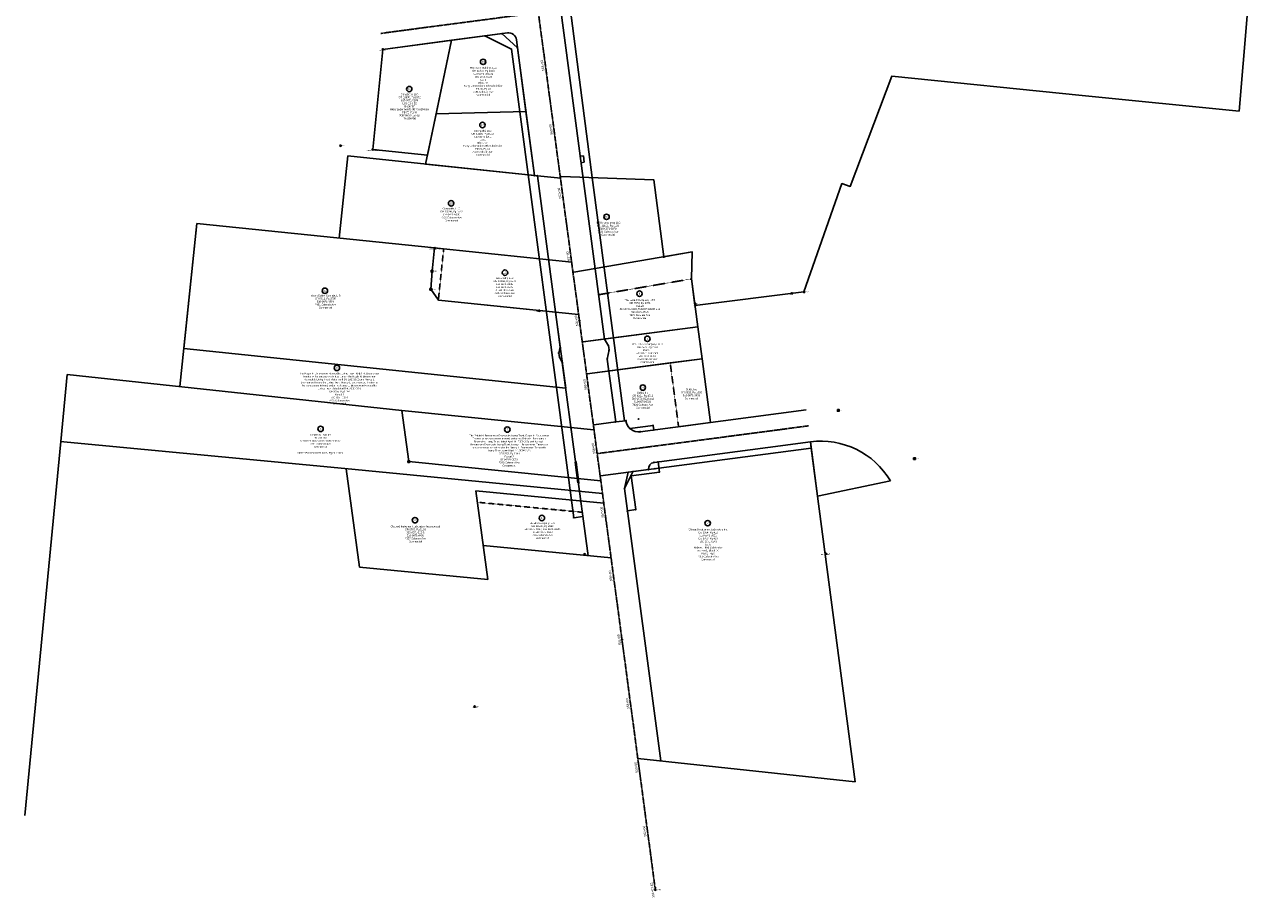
# Model space of a CAD drawing. Header units: feet. Extents: x 1377107 to 1379025, y 448199 to 451235.
# Tile 1 of 2: x 1377107 to 1379025, y 448199 to 449554. Entities that reach past the tile are written whole.
import ezdxf
from ezdxf.enums import TextEntityAlignment as Align

# ---------------------------------------------------------------- set-up
doc = ezdxf.new("R2010")
doc.units = ezdxf.units.FT
doc.header["$MEASUREMENT"] = 0
for name, pattern in [('CL', [2, 0.3, -0.15, 1.4, -0.15]), ('esmtshpr', [0]), ('esmtswex', [0]), ('OhDOT_USTN3', [0.22, 0.165, -0.055]), ('rowex', [0])]:
    doc.linetypes.add(name, pattern=pattern)
for name, color, linetype in [('AREATXT', 7, 'Continuous'), ('DV_X_Lot_Line', 2, 'OhDOT_USTN3'), ('DV_X_Property_Line', 7, 'Continuous'), ('DV_X_Text', 7, 'Continuous'), ('GE_X_CL', 7, 'CL'), ('MONUMENTS', 7, 'Continuous'), ('P-MNT', 7, 'Continuous'), ('PNTDESC', 7, 'Continuous'), ('PNTELEV', 7, 'Continuous'), ('PNTNO', 7, 'Continuous'), ('PNTS', 7, 'Continuous'), ('RW_P_Esmt_SH', 203, 'esmtshpr'), ('RW_P_Esmt_TMP', 1, 'Temporary RIGHT-OF-WAY'), ('RW_X_Esmt_SH', 6, 'SH RIGHT-OF-WAY'), ('RW_X_Fee_RW', 6, 'rowex'), ('RW_XESMT_Storm', 6, 'esmtswex'), ('STAMARK', 7, 'Continuous'), ('STATEXT', 7, 'Continuous')]:
    doc.layers.add(name, color=color, linetype=linetype)
doc.layers.add('DEED', color=1, linetype='Continuous', plot=False)
doc.styles.add('PTXT', font='TXT')
doc.styles.add('Slanted-Normal', font='font31.shx', dxfattribs={"height": 0.14})
doc.styles.add('Slanted-Normal LS 0.50', font='dgn031.shx', dxfattribs={"height": 0.14})
doc.styles.get("Standard").update_dxf_attribs({"font": 'arial.ttf'})
doc.linetypes.add('RIGHT-OF-WAY', pattern='A,2.5,-0.2,["R/W",Standard,S=0.07,R=0,X=-0.1,Y=-0.03],-0.25', length=2.95)
doc.linetypes.add('RW Existing', pattern='A,0.75,-0.12,["EX R/W",Standard,S=0.07,R=0,X=-0.06,Y=-0.04],-0.4', length=1.27)
doc.linetypes.add('SH RIGHT-OF-WAY', pattern='A,1,-0.125,["SH",Standard,S=0.07,R=0,X=0,Y=-0.03],-0.25', length=1.375)
doc.linetypes.add('Temporary RIGHT-OF-WAY', pattern='A,1,-0.2,["TMP",Standard,S=0.07,R=0,X=-0.1,Y=-0.03],-0.2', length=1.4)

# ---------------------------------------------------------------- blocks, each defined once
blk = doc.blocks.new('SPT64')
at = {"color": 0, "linetype": 'Continuous', "elevation": 0.02}
blk.add_lwpolyline([(-0.35, 0.35), (-0.35, -0.35), (0.35, -0.35), (0.35, 0.35)], close=True, dxfattribs=at)
at = {"color": 0, "linetype": 'ByBlock', "const_width": 0.156, "elevation": 0.02}
blk.add_lwpolyline([(-0.08, 0, 1), (0.08, 0, 1)], format="xyb", close=True, dxfattribs=at)
blk = doc.blocks.new('SRVPNO1')
at = {"layer": 'PNTDESC', "style": 'PTXT'}
blk.add_attdef('DESC2', text='', height=1, dxfattribs=at).set_placement((0, -1.75), align=Align.CENTER)
at = {"layer": 'PNTELEV', "style": 'PTXT'}
blk.add_attdef('ELEV2', (1.5, -0.5), '', height=1, dxfattribs=at)
at = {"layer": 'PNTNO', "style": 'PTXT'}
blk.add_attdef('PT#', text='', height=1, dxfattribs=at).set_placement((0, 0.75), align=Align.CENTER)
blk = doc.blocks.new('FOUND IRON PIN')
blk.add_circle((0, 0), 0.05)
blk = doc.blocks.new('SPT8')
at = {"color": 0, "linetype": 'Continuous'}
blk.add_lwpolyline([(-0.5, -0.36), (0, 0.64), (0.5, -0.36)], close=True, dxfattribs=at)
blk = doc.blocks.new('PIPE')
at = {"lineweight": 0, "const_width": 0.0253}
blk.add_lwpolyline([(-0.013, 0, 1), (0.013, 0, 1)], format="xyb", close=True, dxfattribs=at)
blk.add_circle((0, 0), 0.06)
blk = doc.blocks.new('CG08')
at = {"color": 0}
for p, q in [((0.5, -0.5), (-0.5, 0.5)), ((-0.5, -0.5), (0.5, 0.5))]:
    blk.add_line(p, q, dxfattribs=at)
blk = doc.blocks.new('SPT10')
at = {"color": 0, "linetype": 'Continuous'}
for p, q in [((-0.4, -0.4), (0.4, 0.4)), ((0.4, -0.4), (-0.4, 0.4))]:
    blk.add_line(p, q, dxfattribs=at)

msp = doc.modelspace()

# ---------------------------------------------------------------- linework, layer by layer
at = {"layer": 'AREATXT', "color": 5}
msp.add_lwpolyline([(1378327.6, 448906.3), (1378328.9, 448896.4)], dxfattribs=at)
at = {"layer": 'DEED', "color": 7}
for p, q in [((1378159.4, 449035.5), (1378109.8, 449029)), ((1378172.4, 448936.3), (1378159.4, 449035.5)), ((1378122.8, 448929.8), (1378172.4, 448936.3))]:
    msp.add_line(p, q, dxfattribs=at)
at = {"layer": 'DEED'}
msp.add_lwpolyline([(1378451.7, 448845.7, 0.301334), (1378327.6, 448906.3), (1378338.7, 448822), (1378451.7, 448845.7)], format="xyb", dxfattribs=at)
at = {"layer": 'DV_X_Lot_Line'}
for p, q in [((1377757.9, 449206), (1377749.7, 449126.5)), ((1378122.8, 448929.8), (1378109.8, 449029))]:
    msp.add_line(p, q, dxfattribs=at)
for points in [[(1377998.8, 449134.9), (1378142.9, 449159.5)], [(1377973.2, 448796.9), (1377810.1, 448812.5)]]:
    msp.add_lwpolyline(points, dxfattribs=at)
at = {"layer": 'DV_X_Property_Line'}
for p, q in [((1377595.9, 449222.8), (1377609.2, 449350.4)), ((1377609.2, 449350.4), (1377909.1, 449319)), ((1377909.1, 449319), (1377939.7, 449315.9)), ((1377374.5, 449245.7, 849.2), (1377348.3, 448992.2, 849.2)), ((1377374.5, 449245.7), (1377743.9, 449207.5)), ((1377740.2, 449171.7), (1377743.9, 449207.5)), ((1377743.9, 449207.5), (1377757.9, 449206)), ((1377956.9, 449185.5), (1377757.9, 449206)), ((1377738, 449143.3), (1377740.2, 449171.7)), ((1377749.7, 449126.5), (1377738, 449143.3)), ((1377967.6, 449104), (1377749.7, 449126.5)), ((1378172.4, 448936.3), (1378159.3, 449035.5)), ((1378109.8, 449029), (1377980.9, 449012)), ((1377163.3, 448906.7), (1377173.2, 449011)), ((1377693, 448955.2), (1377173.2, 449011)), ((1377173.2, 449011), (1377693, 448955.2)), ((1377955.7, 448928.6), (1377693, 448955.2)), ((1377693, 448955.2), (1377703.6, 448875.9)), ((1378063.3, 448922), (1378172.4, 448936.3)), ((1377991.4, 448924.9), (1377955.7, 448928.6)), ((1377107.2, 448325.6), (1377163.3, 448906.7)), ((1377604.6, 448864.8), (1377162.4, 448906.8)), ((1378004.8, 448826.3), (1377604.6, 448864.8)), ((1377627.3, 448711.8), (1377606.6, 448864.6)), ((1377703.6, 448875.9), (1378002.1, 448846)), ((1377826.3, 448692.6), (1377807.7, 448830.2)), ((1378006.8, 448811), (1377807.7, 448830.2)), ((1378018.3, 448726), (1377819.2, 448745.1)), ((1377826.3, 448692.6), (1377627.3, 448711.8))]:
    msp.add_line(p, q, dxfattribs=at)
for points in [[(1377862.3, 449901.6), (1379024.8, 449790.6), (1378993.3, 449420.2), (1378749.7, 449444.2), (1378454, 449474.3), (1378389.4, 449303.1), (1378376.6, 449307.6), (1378317.5, 449139.2), (1378148.3, 449118.4), (1378142.9, 449159.5), (1378144.1, 449201.5), (1378099.9, 449194), (1378084.2, 449313.6), (1377940.6, 449318.5)], [(1377898.8, 449320.1), (1377729.8, 449337.8), (1377746.2, 449416.1), (1377885.7, 449419.3), (1377898.8, 449320.1)], [(1377743.9, 449207.5), (1377740.2, 449171.7), (1377738, 449143.3), (1377749.7, 449126.5), (1377931.8, 449107.7), (1377947.5, 448989.8), (1377354.4, 449051.1), (1377374.5, 449245.7)], [(1377960.1, 449170.1), (1378144.1, 449201.5)], [(1378142.9, 449159.5), (1378152.8, 449085.1), (1378009.1, 449066.2), (1377974.4, 449061.6)], [(1377974.4, 449061.6), (1378152.8, 449085.1), (1378159.3, 449035.5), (1377980.9, 449012)], [(1377991.3, 448932.7), (1378025.1, 448937.2)], [(1378001.7, 448853.4), (1378328.9, 448896.4), (1378397, 448378.3), (1378059.4, 448414.4)], [(1378001.7, 448853.4), (1378328.9, 448896.4), (1378397, 448378.3), (1378059.4, 448414.4)]]:
    msp.add_lwpolyline(points, dxfattribs=at)
msp.add_lwpolyline([(1377770.1, 449530.2), (1377732.8, 449351.9), (1377647.8, 449360.5), (1377663.6, 449516.1), (1377770.1, 449530.2)], close=True, dxfattribs=at)
msp.add_lwpolyline([(1377871, 449530.9), (1377885.7, 449419.3), (1377746.2, 449416.1), (1377770.1, 449530.2), (1377856.9, 449541.6, -0.414214), (1377871, 449530.9)], format="xyb", close=True, dxfattribs=at)
msp.add_arc((1378060.7, 448941.8), 20, 187.4781, 277.4898, dxfattribs=at)
at = {"layer": 'DV_X_Text', "color": 0}
for centre in [(1377819.2, 449496.7), (1377704.5, 449454.4), (1377818.2, 449398.6), (1377769.5, 449276.9), (1378010.9, 449255.9), (1377853.2, 449169.1), (1377573.5, 449141), (1378062.1, 449136.5), (1378074.4, 449066.4), (1377592.1, 449021.2), (1378067.3, 448990.7), (1377566.8, 448926.5), (1377856.8, 448925.4), (1377713.4, 448784.6), (1377910.5, 448788), (1378168, 448780)]:
    msp.add_circle(centre, 4.2, dxfattribs=at)
at = {"layer": 'GE_X_CL'}
for p, q in [((1377660.4, 449540.9), (1377905, 449573.2)), ((1377996.4, 448888), (1378324.4, 448931.1))]:
    msp.add_line(p, q, dxfattribs=at)
msp.add_lwpolyline([(1378086.7, 448210.5), (1377739.1, 450817.8)], dxfattribs=at)
at = {"layer": 'P-MNT'}
for p in [(1377663.5, 449516.1, 847.2), (1377597.8, 449366.3), (1377647.8, 449360.5, 849.2), (1377743.9, 449207.2, 843.6), (1378099.9, 449194, 837.7), (1377740, 449171.5), (1377738, 449143.3), (1378298.9, 449137), (1378317.7, 449139.3, 832), (1377906.3, 449109.9, 841.7), (1378148.4, 449118.5, 836.7), (1378148.7, 449120.9, 836.9), (1378370.9, 448955.3), (1378489.2, 448880.3), (1377703.7, 448875.6), (1377977, 448731.6, 838.6), (1378351.1, 448732.8, 831.1), (1377806.2, 448495.1, 849.8)]:
    msp.add_point(p, dxfattribs=at)
at = {"layer": 'P-MNT', "linetype": 'RIGHT-OF-WAY'}
for p in [(1377906.3, 449109.9), (1377968.8, 449094.4), (1377977.1, 448731.6), (1378034.9, 448599), (1378086.7, 448210.2)]:
    msp.add_point(p, dxfattribs=at)
at = {"layer": 'PNTS', "linetype": 'RIGHT-OF-WAY'}
for p, q in [((1377966.4, 448842.6), (1377962.2, 448874.5)), ((1377962.9, 448874.6), (1377964.8, 448874.9)), ((1377968.1, 448842.8), (1377963.9, 448874.7)), ((1377967.1, 448842.6), (1377969.1, 448842.9))]:
    msp.add_line(p, q, dxfattribs=at)
msp.add_circle((1378086.7, 448210.2), 0.016, dxfattribs=at)
at = {"layer": 'PNTS'}
for p in [(1377822.1, 449537), (1377848.5, 449540.5), (1377863.2, 449516.2), (1377872.6, 449518.5), (1377876.1, 449419.1), (1377885.7, 449419.3), (1377889.2, 449321.1), (1377898.8, 449320.1), (1377903.5, 449319.6), (1377974.4, 449317.3), (1377988.6, 449316.8), (1377906.6, 449190.7), (1377920.9, 449189.2), (1377993.3, 449175.8), (1378007.1, 449178.1), (1377917.5, 449109.1), (1377931.8, 449107.7), (1377939, 449053.4), (1378007.9, 449066), (1378014.2, 449055.3), (1378021.8, 449067.8), (1377936.9, 449044.1), (1377937.7, 449038.1), (1378012.1, 449034.9), (1378015, 449049.2), (1377942.1, 449029.8), (1378014.6, 449016.5), (1378028.4, 449018.3), (1377933.2, 448991.3), (1377947.5, 448989.8), (1378025.1, 448937.2), (1378039, 448939), (1378040.9, 448939.2), (1378060.7, 448941.8), (1377941.3, 448930), (1377955.7, 448928.6), (1378047.3, 448927), (1378063.3, 448922), (1378083.3, 448931.8), (1378084.3, 448924.8), (1378044.6, 448859), (1378051.6, 448859.9), (1378076.1, 448863.2), (1378084.7, 448874.4), (1378086, 448864.5), (1378090.9, 448875.2), (1378093, 448859.4), (1377951.9, 448851), (1377966.2, 448849.6), (1378049.4, 448853.6), (1377954.5, 448831.1), (1377968.8, 448829.8), (1378038.9, 448833.9), (1377956.5, 448815.9), (1377970.9, 448814.5), (1378056.4, 448801.1), (1377960.2, 448788.3), (1377974.1, 448790.1), (1378043.5, 448799.4), (1378086.7, 448210.5)]:
    msp.add_point(p, dxfattribs=at)
at = {"layer": 'PNTS', "linetype": 'RIGHT-OF-WAY'}
msp.add_point((1378086.7, 448210.2), dxfattribs=at)
at = {"layer": 'RW_P_Esmt_SH'}
msp.add_line((1378038.9, 448833.9), (1378051.6, 448859.9), dxfattribs=at)
at = {"layer": 'RW_P_Esmt_TMP'}
msp.add_lwpolyline([(1378039, 448939), (1377988.6, 449316.8), (1377913.4, 449896.7), (1377899.6, 449999.6)], dxfattribs=at)
at = {"layer": 'RW_P_Esmt_TMP', "flags": 128}
for points in [[(1377974.1, 448790.1), (1377960.2, 448788.3), (1377863.2, 449516.2), (1377822.1, 449537)], [(1378047.3, 448927), (1378083.3, 448931.8), (1378084.3, 448924.8)], [(1378043.5, 448799.4), (1378056.4, 448801.1), (1378049.4, 448853.6), (1378093, 448859.4), (1378090.9, 448875.2)]]:
    msp.add_lwpolyline(points, dxfattribs=at)
at = {"layer": 'RW_X_Esmt_SH'}
for points in [[(1378025.1, 448937.2), (1378012.1, 449034.9), (1378015, 449049.2), (1378014.2, 449055.3), (1378007.9, 449066), (1377937.7, 449593), (1377924.4, 449707.7), (1377888.9, 449974.4)], [(1377872.6, 449518.5), (1377848.5, 449540.5)], [(1377982.2, 448729.5), (1377942.1, 449029.8), (1377937.7, 449038.1), (1377936.9, 449044.1), (1377939, 449053.4), (1377903.5, 449319.6)]]:
    msp.add_lwpolyline(points, dxfattribs=at)
at = {"layer": 'RW_X_Esmt_SH', "flags": 128}
msp.add_lwpolyline([(1378095.3, 448410.6), (1378038.9, 448833.9), (1378044.6, 448859)], dxfattribs=at)
at = {"layer": 'RW_X_Fee_RW', "linetype": 'RW Existing', "flags": 128}
for points in [[(1377872.6, 449518.5), (1377871, 449530.9, 0.414214), (1377856.9, 449541.6), (1377663.6, 449516.1)], [(1378321.1, 448955.9), (1378063.3, 448922, -0.414273), (1378040.9, 448939.2)]]:
    msp.add_lwpolyline(points, format="xyb", dxfattribs=at)
at = {"layer": 'RW_X_Fee_RW', "linetype": 'RW Existing'}
for points in [[(1377903.5, 449319.6), (1377898.8, 449320.1), (1377872.6, 449518.5)], [(1378040.9, 448939.2), (1378025.1, 448937.2)]]:
    msp.add_lwpolyline(points, dxfattribs=at)
at = {"layer": 'RW_X_Fee_RW', "linetype": 'RW Existing', "ltscale": 0.9, "flags": 128}
msp.add_lwpolyline([(1378261.3, 448897.6), (1378084.7, 448874.4)], dxfattribs=at)
at = {"layer": 'RW_X_Fee_RW', "linetype": 'RW Existing', "ltscale": 0.85, "flags": 128}
msp.add_lwpolyline([(1378261.3, 448897.6), (1378327.6, 448906.3)], dxfattribs=at)
at = {"layer": 'RW_X_Fee_RW', "linetype": 'RW Existing', "ltscale": 0.9, "flags": 128}
msp.add_lwpolyline([(1378084.7, 448874.4, 0.413815), (1378076.1, 448863.2), (1378044.6, 448859)], format="xyb", dxfattribs=at)
at = {"layer": 'RW_XESMT_Storm'}
for p, q in [((1377970.1, 449349.9), (1377975.1, 449350.5)), ((1377971.4, 449339.9), (1377976.4, 449340.6)), ((1377975.1, 449350.5), (1377976.4, 449340.6))]:
    msp.add_line(p, q, dxfattribs=at)
msp.add_lwpolyline([(1377971.4, 449339.9), (1377970.1, 449349.9)], dxfattribs=at)
at = {"layer": 'STAMARK'}
for points in [[(1377908.5, 449541), (1377909.3, 449541.1)], [(1377915.1, 449491.5), (1377916.7, 449491.7)], [(1377921.7, 449441.9), (1377922.5, 449442)], [(1377928.3, 449392.3), (1377929.9, 449392.5)], [(1377934.9, 449342.8), (1377935.7, 449342.9)], [(1377941.5, 449293.2), (1377943.1, 449293.4)], [(1377948.1, 449243.7), (1377948.9, 449243.8)], [(1377954.8, 449194.1), (1377956.3, 449194.3)], [(1377961.4, 449144.5), (1377962.2, 449144.6)], [(1377968, 449095), (1377969.6, 449095.2)], [(1377974.6, 449045.4), (1377975.4, 449045.5)], [(1377981.2, 448995.8), (1377982.8, 448996.1)], [(1377987.8, 448946.3), (1377988.6, 448946.4)], [(1377994.4, 448896.7), (1377996, 448896.9)], [(1378001, 448847.2), (1378001.8, 448847.3)], [(1378007.6, 448797.6), (1378009.2, 448797.8)], [(1378014.2, 448748), (1378015, 448748.1)], [(1378020.8, 448698.5), (1378022.4, 448698.7)], [(1378027.4, 448648.9), (1378028.2, 448649)], [(1378034, 448599.4), (1378035.6, 448599.6)], [(1378040.6, 448549.8), (1378041.4, 448549.9)], [(1378047.3, 448500.2), (1378048.8, 448500.4)], [(1378053.9, 448450.7), (1378054.7, 448450.8)], [(1378060.5, 448401.1), (1378062.1, 448401.3)], [(1378067.1, 448351.5), (1378067.9, 448351.6)], [(1378073.7, 448302), (1378075.3, 448302.2)], [(1378080.3, 448252.4), (1378081.1, 448252.5)], [(1378085.9, 448210.4), (1378087.5, 448210.6)]]:
    msp.add_lwpolyline(points, dxfattribs=at)

# ---------------------------------------------------------------- block references
at = {"layer": 'MONUMENTS'}
for name, p, xscale, yscale, zscale in [('FOUND IRON PIN', (1377663.5, 449516.1, 847.2), 20, 20, 20), ('FOUND IRON PIN', (1377597.8, 449366.3), 20, 20, 20), ('FOUND IRON PIN', (1377647.8, 449360.5, 849.2), 20, 20, 20), ('FOUND IRON PIN', (1377743.9, 449207.2, 843.6), 20, 20, 20), ('SPT8', (1378099.9, 449194, 837.7), 2, 2, 2), ('SPT64', (1377740, 449171.5), 3.78, 3.78, 3.78), ('SPT64', (1377738, 449143.3), 3.78, 3.78, 3.78), ('FOUND IRON PIN', (1378298.9, 449137), 20, 20, 20), ('SPT8', (1378317.7, 449139.3, 832), 2, 2, 2), ('FOUND IRON PIN', (1377906.3, 449109.9, 841.7), 20, 20, 20), ('SPT8', (1378148.4, 449118.5, 836.7), 2, 2, 2), ('SPT8', (1378148.7, 449120.9, 836.9), 2, 2, 2), ('SPT64', (1378370.9, 448955.3), 3.78, 3.78, 3.78), ('SPT64', (1378489.2, 448880.3), 3.78, 3.78, 3.78), ('SPT64', (1377703.7, 448875.6), 3.78, 3.78, 3.78), ('PIPE', (1377977, 448731.6, 838.6), 20, 20, 20), ('FOUND IRON PIN', (1378351.1, 448732.8, 831.1), 20, 20, 20), ('PIPE', (1377806.2, 448495.1, 849.8), 20, 20, 20)]:
    msp.add_blockref(name, p, dxfattribs=dict(at, xscale=xscale, yscale=yscale, zscale=zscale))
at = {"layer": 'MONUMENTS', "linetype": 'RIGHT-OF-WAY', "rotation": 97.59309495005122}
for name, p, xscale, yscale, zscale in [('FOUND IRON PIN', (1377906.3, 449109.9), 10, 10, 10), ('SPT64', (1377968.8, 449094.4), 1.89, 1.89, 1.89), ('FOUND IRON PIN', (1377977.1, 448731.6), 10, 10, 10), ('SPT64', (1378034.9, 448599), 1.89, 1.89, 1.89), ('SPT64', (1378086.7, 448210.2), 1.89, 1.89, 1.89)]:
    msp.add_blockref(name, p, dxfattribs=dict(at, xscale=xscale, yscale=yscale, zscale=zscale))
at = {"layer": 'P-MNT', "xscale": 1.2, "yscale": 1.2, "zscale": 1.2}
for p, values in [((1377663.5, 449516.1, 847.2), {'PT#': '224', 'ELEV2': '847.21', 'DESC2': 'IPC/ABERCROMBIE'}), ((1377597.8, 449366.3), {'PT#': '220', 'ELEV2': '851.51', 'DESC2': 'IP/1"'}), ((1377647.8, 449360.5, 849.2), {'PT#': '219', 'ELEV2': '849.21', 'DESC2': 'IPC/BENT SMASHED CAP'}), ((1377743.9, 449207.2, 843.6), {'PT#': '209', 'ELEV2': '843.56', 'DESC2': 'IPC/ABERCROMBIE'}), ((1378099.9, 449194, 837.7), {'PT#': '218', 'ELEV2': '837.73', 'DESC2': 'MAG'}), ((1377740, 449171.5), {'PT#': '210', 'ELEV2': '843.53', 'DESC2': 'CMON'}), ((1377738, 449143.3), {'PT#': '211', 'ELEV2': '844.40', 'DESC2': 'CMON'}), ((1378298.9, 449137), {'PT#': '215', 'ELEV2': '832.53', 'DESC2': 'IP/1/2"'}), ((1378317.7, 449139.3, 832), {'PT#': '214', 'ELEV2': '831.98', 'DESC2': 'MAG'}), ((1377906.3, 449109.9, 841.7), {'PT#': '208', 'ELEV2': '841.68', 'DESC2': 'IPC/ABERCROMBIE'}), ((1378148.4, 449118.5, 836.7), {'PT#': '216', 'ELEV2': '836.70', 'DESC2': 'MAG'}), ((1378148.7, 449120.9, 836.9), {'PT#': '217', 'ELEV2': '836.93', 'DESC2': 'MAG'}), ((1378370.9, 448955.3), {'PT#': '207', 'ELEV2': '831.73', 'DESC2': 'CMON'}), ((1377703.7, 448875.6), {'PT#': '231', 'ELEV2': '851.73', 'DESC2': 'CMON'}), ((1378489.2, 448880.3), {'PT#': '212', 'ELEV2': '826.78', 'DESC2': 'CMON'}), ((1377977, 448731.6, 838.6), {'PT#': '230', 'ELEV2': '838.60', 'DESC2': 'PIPE/ 1 1/2"'}), ((1378351.1, 448732.8, 831.1), {'PT#': '213', 'ELEV2': '831.06', 'DESC2': 'IPC/PAYNE 5385'}), ((1377806.2, 448495.1, 849.8), {'PT#': '232', 'ELEV2': '849.84', 'DESC2': 'PIPE/ 1 1/2"'})]:
    msp.add_blockref('SRVPNO1', p, dxfattribs=at).add_auto_attribs(values)
at = {"layer": 'P-MNT', "linetype": 'RIGHT-OF-WAY'}
ref = msp.add_blockref('SRVPNO1', (1377906.3, 449109.9), dxfattribs=dict(at, xscale=0.6, yscale=0.6, zscale=0.6, rotation=97.59309495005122))
ref.add_attrib('PT#', 'ODOT2', dxfattribs={"layer": 'PNTNO', "linetype": 'RIGHT-OF-WAY', "height": 0.6, "rotation": 97.5931, "style": 'PTXT'}).set_placement((1377905.8, 449109.9), align=Align.CENTER)
ref.add_attrib('DESC2', 'ip/560+23.40', dxfattribs={"layer": 'PNTDESC', "linetype": 'RIGHT-OF-WAY', "height": 0.6, "rotation": 97.5931, "style": 'PTXT'}).set_placement((1377907.3, 449110.1), align=Align.CENTER)
ref = msp.add_blockref('SRVPNO1', (1377968.8, 449094.4), dxfattribs=dict(at, xscale=0.6, yscale=0.6, zscale=0.6, rotation=97.59309495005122))
ref.add_attrib('PT#', 'ODOT7', dxfattribs={"layer": 'PNTNO', "linetype": 'RIGHT-OF-WAY', "height": 0.6, "rotation": 97.5931, "style": 'PTXT'}).set_placement((1377968.4, 449094.4), align=Align.CENTER)
ref.add_attrib('DESC2', 'CMON/559+99.77', dxfattribs={"layer": 'PNTDESC', "linetype": 'RIGHT-OF-WAY', "height": 0.6, "rotation": 97.5931, "style": 'PTXT'}).set_placement((1377969.9, 449094.6), align=Align.CENTER)
ref = msp.add_blockref('SRVPNO1', (1377977.1, 448731.6), dxfattribs=dict(at, xscale=0.6, yscale=0.6, zscale=0.6, rotation=97.59309495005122))
ref.add_attrib('PT#', 'ODOT1', dxfattribs={"layer": 'PNTNO', "linetype": 'RIGHT-OF-WAY', "height": 0.6, "rotation": 97.5931, "style": 'PTXT'}).set_placement((1377976.7, 448731.5), align=Align.CENTER)
ref.add_attrib('DESC2', 'ip/556+39.03', dxfattribs={"layer": 'PNTDESC', "linetype": 'RIGHT-OF-WAY', "height": 0.6, "rotation": 97.5931, "style": 'PTXT'}).set_placement((1377978.1, 448731.7), align=Align.CENTER)
ref = msp.add_blockref('SRVPNO1', (1378034.9, 448599), dxfattribs=dict(at, xscale=0.6, yscale=0.6, zscale=0.6, rotation=97.59309495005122))
ref.add_attrib('PT#', 'ODOT6', dxfattribs={"layer": 'PNTNO', "linetype": 'RIGHT-OF-WAY', "height": 0.6, "rotation": 97.5931, "style": 'PTXT'}).set_placement((1378034.4, 448598.9), align=Align.CENTER)
ref.add_attrib('DESC2', 'CMON/555+00', dxfattribs={"layer": 'PNTDESC', "linetype": 'RIGHT-OF-WAY', "height": 0.6, "rotation": 97.5931, "style": 'PTXT'}).set_placement((1378035.9, 448599.1), align=Align.CENTER)
ref = msp.add_blockref('SRVPNO1', (1378086.7, 448210.2), dxfattribs=dict(at, xscale=0.6, yscale=0.6, zscale=0.6, rotation=97.59309495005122))
ref.add_attrib('PT#', 'ODOT5', dxfattribs={"layer": 'PNTNO', "linetype": 'RIGHT-OF-WAY', "height": 0.6, "rotation": 97.5931, "style": 'PTXT'}).set_placement((1378086.3, 448210.1), align=Align.CENTER)
ref.add_attrib('DESC2', 'CMON', dxfattribs={"layer": 'PNTDESC', "linetype": 'RIGHT-OF-WAY', "height": 0.6, "rotation": 97.5931, "style": 'PTXT'}).set_placement((1378087.8, 448210.3), align=Align.CENTER)
at = {"layer": 'PNTS'}
for p, rotation, values in [((1377822.1, 449537), 97.59309495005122, {'PT#': 'T10'}), ((1377848.5, 449540.5), 97.59309495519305, {'PT#': 'AR28'}), ((1377863.2, 449516.2), 97.59309495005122, {'PT#': 'T9'}), ((1377872.6, 449518.5), 97.59309495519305, {'PT#': 'AR29'}), ((1377876.1, 449419.1), 97.59309495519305, {'PT#': 'AR21'}), ((1377885.7, 449419.3), 97.59309495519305, {'PT#': 'AR22'}), ((1377889.2, 449321.1), 97.59309495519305, {'PT#': 'AR19'}), ((1377898.8, 449320.1), 97.59309495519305, {'PT#': 'AR23'}), ((1377903.5, 449319.6), 97.59309495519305, {'PT#': 'AR20'}), ((1377974.4, 449317.3), 97.59309495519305, {'PT#': 'AR101'}), ((1377988.6, 449316.8), 97.59309495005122, {'PT#': 'T34'}), ((1377906.6, 449190.7), 97.59309495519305, {'PT#': 'AR17'}), ((1377920.9, 449189.2), 97.59309495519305, {'PT#': 'AR18'}), ((1377993.3, 449175.8), 97.59309495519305, {'PT#': 'AR99'}), ((1378007.1, 449178.1), 97.59309495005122, {'PT#': 'T33'}), ((1377917.5, 449109.1), 97.59309495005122, {'PT#': 'T8'}), ((1377931.8, 449107.7), 97.59309495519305, {'PT#': 'AR14'}), ((1377939, 449053.4), 97.59309495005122, {'PT#': 'SH4'}), ((1378007.9, 449066), 97.59309495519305, {'PT#': 'AR97'}), ((1378014.2, 449055.3), 97.59309495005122, {'PT#': 'SH10'}), ((1378015, 449049.2), 97.59309495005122, {'PT#': 'SH9'}), ((1378021.8, 449067.8), 97.59309495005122, {'PT#': 'T32'}), ((1377936.9, 449044.1), 97.59309495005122, {'PT#': 'SH3'}), ((1377937.7, 449038.1), 97.59309495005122, {'PT#': 'SH2'}), ((1377942.1, 449029.8), 97.59309495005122, {'PT#': 'SH1'}), ((1378012.1, 449034.9), 97.59309495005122, {'PT#': 'SH8'}), ((1378014.6, 449016.5), 97.59309495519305, {'PT#': 'AR95'}), ((1378028.4, 449018.3), 97.59309495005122, {'PT#': 'T31'}), ((1377933.2, 448991.3), 97.59309495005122, {'PT#': 'T7'}), ((1377947.5, 448989.8), 97.59309495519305, {'PT#': 'AR12'}), ((1378025.1, 448937.2), 97.59309495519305, {'PT#': 'AR94'}), ((1378039, 448939), 97.59309495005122, {'PT#': 'T30'}), ((1378060.7, 448941.8), 97.59309495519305, {'PT#': 'AR90'}), ((1377941.3, 448930), 97.59309495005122, {'PT#': 'T6'}), ((1377955.7, 448928.6), 97.59309495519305, {'PT#': 'AR10'}), ((1378047.3, 448927), 97.59309495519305, {'PT#': 'AR91'}), ((1378063.3, 448922), 97.59309495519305, {'PT#': 'AR89'}), ((1378083.3, 448931.8), 97.59309495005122, {'PT#': 'T29'}), ((1378084.3, 448924.8), 97.59309495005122, {'PT#': 'T28'}), ((1378044.6, 448859), 97.59309495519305, {'PT#': 'AR80'}), ((1378051.6, 448859.9), 97.59309495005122, {'PT#': 'SH11'}), ((1378076.1, 448863.2), 97.59309495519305, {'PT#': 'AR81'}), ((1378084.7, 448874.4), 97.59309495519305, {'PT#': 'AR83'}), ((1378086, 448864.5), 97.59309495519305, {'PT#': 'AR82'}), ((1378090.9, 448875.2), 97.59309495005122, {'PT#': 'T27'}), ((1378093, 448859.4), 97.59309495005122, {'PT#': 'T26'}), ((1377951.9, 448851), 97.59309495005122, {'PT#': 'T5'}), ((1377966.2, 448849.6), 97.59309495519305, {'PT#': 'AR8'}), ((1378049.4, 448853.6), 97.59309495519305, {'PT#': 'AR86'}), ((1377954.5, 448831.1), 97.59309495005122, {'PT#': 'T4'}), ((1377968.8, 448829.8), 97.59309495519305, {'PT#': 'AR6'}), ((1378038.9, 448833.9), 97.59309495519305, {'PT#': 'AR79'}), ((1377956.5, 448815.9), 97.59309495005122, {'PT#': 'T3'}), ((1377970.9, 448814.5), 97.59309495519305, {'PT#': 'AR4'}), ((1378056.4, 448801.1), 97.59309495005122, {'PT#': 'T25'}), ((1377960.2, 448788.3), 97.59309495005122, {'PT#': 'T2'}), ((1377974.1, 448790.1), 97.59309495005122, {'PT#': 'T1'}), ((1378043.5, 448799.4), 97.59309495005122, {'PT#': 'T24'})]:
    msp.add_blockref('SRVPNO1', p, dxfattribs=dict(at, rotation=rotation)).add_auto_attribs(values)
for p, rotation in [((1377822.1, 449537), 97.59309495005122), ((1377848.5, 449540.5), 97.59309495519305), ((1377863.2, 449516.2), 97.59309495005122), ((1377872.6, 449518.5), 97.59309495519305), ((1377876.1, 449419.1), 97.59309495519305), ((1377885.7, 449419.3), 97.59309495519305), ((1377889.2, 449321.1), 97.59309495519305), ((1377898.8, 449320.1), 97.59309495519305), ((1377903.5, 449319.6), 97.59309495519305), ((1377974.4, 449317.3), 97.59309495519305), ((1377988.6, 449316.8), 97.59309495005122), ((1377906.6, 449190.7), 97.59309495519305), ((1377920.9, 449189.2), 97.59309495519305), ((1377993.3, 449175.8), 97.59309495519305), ((1378007.1, 449178.1), 97.59309495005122), ((1377917.5, 449109.1), 97.59309495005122), ((1377931.8, 449107.7), 97.59309495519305), ((1377939, 449053.4), 97.59309495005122), ((1378007.9, 449066), 97.59309495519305), ((1378014.2, 449055.3), 97.59309495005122), ((1378021.8, 449067.8), 97.59309495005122), ((1377936.9, 449044.1), 97.59309495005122), ((1377937.7, 449038.1), 97.59309495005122), ((1378012.1, 449034.9), 97.59309495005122), ((1378015, 449049.2), 97.59309495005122), ((1377942.1, 449029.8), 97.59309495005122), ((1378014.6, 449016.5), 97.59309495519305), ((1378028.4, 449018.3), 97.59309495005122), ((1377933.2, 448991.3), 97.59309495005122), ((1377947.5, 448989.8), 97.59309495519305), ((1378025.1, 448937.2), 97.59309495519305), ((1378039, 448939), 97.59309495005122), ((1378040.9, 448939.2), 97.59309495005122), ((1378060.7, 448941.8), 97.59309495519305), ((1377941.3, 448930), 97.59309495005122), ((1377955.7, 448928.6), 97.59309495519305), ((1378047.3, 448927), 97.59309495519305), ((1378063.3, 448922), 97.59309495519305), ((1378083.3, 448931.8), 97.59309495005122), ((1378084.3, 448924.8), 97.59309495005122), ((1378044.6, 448859), 97.59309495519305), ((1378051.6, 448859.9), 97.59309495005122), ((1378076.1, 448863.2), 97.59309495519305), ((1378084.7, 448874.4), 97.59309495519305), ((1378086, 448864.5), 97.59309495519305), ((1378090.9, 448875.2), 97.59309495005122), ((1378093, 448859.4), 97.59309495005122), ((1377951.9, 448851), 97.59309495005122), ((1377966.2, 448849.6), 97.59309495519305), ((1378049.4, 448853.6), 97.59309495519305), ((1377954.5, 448831.1), 97.59309495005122), ((1377968.8, 448829.8), 97.59309495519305), ((1378038.9, 448833.9), 97.59309495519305), ((1377956.5, 448815.9), 97.59309495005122), ((1377970.9, 448814.5), 97.59309495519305), ((1378056.4, 448801.1), 97.59309495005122), ((1377960.2, 448788.3), 97.59309495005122), ((1377974.1, 448790.1), 97.59309495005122), ((1378043.5, 448799.4), 97.59309495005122)]:
    msp.add_blockref('SPT10', p, dxfattribs=dict(at, rotation=rotation))
ref = msp.add_blockref('SRVPNO1', (1378040.9, 448939.2), dxfattribs=dict(at, rotation=97.59309495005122))
ref.add_attrib('PT#', 'AR138', dxfattribs={"layer": 'PNTNO', "height": 1, "rotation": 97.5931, "style": 'PTXT'}).set_placement((1378042.5, 448939.5), align=Align.CENTER)
at = {"layer": 'PNTS', "xscale": 1.999999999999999, "yscale": 1.999999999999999, "zscale": 1.999999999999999, "rotation": 359.9735879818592}
msp.add_blockref('SRVPNO1', (1378086.7, 448210.5), dxfattribs=at).add_auto_attribs({'PT#': 'CL1', 'ELEV2': '0.00'})
at = {"layer": 'PNTS', "linetype": 'RIGHT-OF-WAY'}
ref = msp.add_blockref('SRVPNO1', (1378086.7, 448210.2), dxfattribs=dict(at, rotation=97.59309495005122))
ref.add_attrib('PT#', 'BFL1', dxfattribs={"layer": 'PNTNO', "linetype": 'RIGHT-OF-WAY', "height": 1, "rotation": 97.5931, "style": 'PTXT'}).set_placement((1378086, 448210.1), align=Align.CENTER)
at = {"layer": 'PNTS', "xscale": 1.999999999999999, "yscale": 1.999999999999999, "zscale": 1.999999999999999, "rotation": 359.9735879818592}
msp.add_blockref('CG08', (1378086.7, 448210.5), dxfattribs=at)
at = {"layer": 'PNTS', "linetype": 'RIGHT-OF-WAY', "rotation": 97.59309495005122}
msp.add_blockref('SPT10', (1378086.7, 448210.2), dxfattribs=at)

# ---------------------------------------------------------------- texts
at = {"layer": 'DV_X_Text', "color": 0, "char_height": 2.8, "attachment_point": 5, "style": 'Slanted-Normal LS 0.50'}
for s, insert in [('19', (1377819.2, 449496.7)), ('21', (1377704.5, 449454.4)), ('17', (1377818.2, 449398.6)), ('15', (1377769.5, 449276.9)), ('10', (1378010.9, 449255.9)), ('13', (1377853.2, 449169.1)), ('11', (1377573.5, 449141)), ('8', (1378062.1, 449136.5)), ('6', (1378074.4, 449066.4)), ('9', (1377592.1, 449021.2)), ('4', (1378067.3, 448990.7)), ('5', (1377566.8, 448926.5)), ('7', (1377856.8, 448925.4)), ('3', (1377713.4, 448784.6)), ('1', (1377910.5, 448788)), ('2', (1378168, 448780))]:
    msp.add_mtext_dynamic_auto_height_columns(s, width=26.868, gutter_width=0.7, height=0, count=1, dxfattribs=dict(at, insert=insert))
at = {"layer": 'DV_X_Text', "char_height": 2.8, "attachment_point": 1}
for s, width, insert in [('\\pi42.2261;Peak One Holdings LLC\\P\\pi45.87604;OR 14376, Pg 1306\\P\\pi47.99132;510-0071-0252 &\\P\\pi49.88886;510-0071-0524\\P\\pi58.87713;Lot 2\\P\\pi55.19664;Block "A"\\P\\pi32.89595;Harry Ledermeier\'s 8th Subdivision\\P\\pi51.69473;PB 66, Pg 63\\P\\pi47.06308;7581 Colerain Ave\\P\\pi52.7834;Commercial', 125.961, (1377756.4, 449488.9)), ('\\pi49.46198;Ganapathi, LLC\\P\\pi45.88941;OR 13900, Pg 1572\\P\\pi49.88026;510-0071-0299\\P\\pi52.24479;Lots 21 & 22\\P\\pi55.19664;Block "B"\\P\\pi32.89595;Harry Ledermeier\'s 8th Subdivision\\P\\pi51.70046;PB 72, Pg 44\\P\\pi46.99718;3067 Harry Lee Ln\\P\\pi53.59609;Residential', 125.961, (1377641.8, 449447.7)), ('\\pi49.46198;Ganapathi, LLC\\P\\pi45.88941;OR 13900, Pg 1572\\P\\pi50.15339;510-0071-0251\\P\\pi59.13306;Lot 1\\P\\pi55.19664;Block "A"\\P\\pi32.89595;Harry Ledermeier\'s 8th Subdivision\\P\\pi51.69473;PB 66, Pg 63\\P\\pi47.06308;7549 Colerain Ave\\P\\pi52.7834;Commercial', 125.961, (1377755.3, 449391)), ('\\pi49.46198;Ganapathi, LLC\\P\\pi45.88941;OR 13900, Pg 1572\\P\\pi49.8879;510-0071-0020\\P\\pi47.06308;7539 Colerain Ave\\P\\pi52.7834;Commercial', 125.961, (1377706.8, 449270.2)), ('\\pi25.01902;NKB Investments LLC\\P\\pi26.93184;OR 13114, Pg 1130\\P\\pi30.93225;510-0071-0378\\P\\pi28.11506;7530 Colerain Ave\\P\\pi33.83539;Commercial', 88.065, (1377969, 449248.2)), ('\\pi49.46198;Ganapathi, LLC\\P\\pi45.88941;OR 13900, Pg 1572\\P\\pi49.42474;510-0071-0238,\\P510-0071-0522,\\P\\pi49.12679;& 510-0071-526\\P\\pi47.06308;7485 Colerain Ave\\P\\pi52.7834;Commercial', 125.961, (1377789.6, 449162.1)), ('\\pi39.19882;Intown Suites Colerain, L.P.\\P\\pi46.95994;OR 8912, Pg 3768\\P\\pi49.88886;510-0071-0554\\P\\pi47.06308;7451 Colerain Ave\\P\\pi52.7834;Commercial', 125.961, (1377511.2, 449134.9)), ('\\pi20.48478;The Lena Z Company, LTD\\P\\pi28.01193;OR 7573, Pg 2768\\P\\pi37.72884;Parcel I\\P\\pi12.8268;510-0071-0228, 510-0071-0247 and\\P\\pi30.92461;510-0071-0515\\P\\pi28.11506;7474 Colerain Ave\\P\\pi33.83539;Commercial', 88.065, (1378018.5, 449128.1)), ('\\pi20.48478;The Lena Z Company, LTD\\P\\pi28.01193;OR 7573, Pg 2768\\P\\pi37.18546;Parcel II\\P\\pi27.18109;510-0071-0249 and\\P\\pi30.93225;510-0071-0519\\P\\pi28.11506;7458 Colerain Ave\\P\\pi33.83539;Commercial', 88.065, (1378030, 449059.5)), ('\\pi1.19636;The Ralph H. Brueneman Revocable Living Trust, Ralph H. Brueneman \\P\\pi6.30837;Trustee or his successors in trust, under the Ralph H. Brueneman \\P\\pi8.1849;Revocable Living Trust, dated April 14, 2000 (1/2) and Nancy L. \\P\\pi3.09009;Brueneman Revocable Living Trust, Nancy L. Brueneman, Trustee or \\P\\pi5.57399;her successors in trust, under the Nancy L. Brueneman Revocable \\P\\pi29.92788;Living Trust, dated April 14, 2000 (1/2)\\P\\pi46.96853;OR 8250, Pg 1144\\P\\pi56.31587;Parcel 1\\P\\pi50.15339;510-0071-0021\\P\\pi47.06308;7425 Colerain Ave\\P\\pi52.7834;Commercial', 125.961, (1377532.8, 449014)), ('\\pi35.55053;Sukhi, Inc\\P\\pi28.01479;OR 9331, Pg 4743\\P\\pi27.18109;510-0071-0232 and\\P\\pi30.93989;510-0071-0520\\P\\pi28.11506;7434 Colerain Ave\\P\\pi33.83539;Commercial', 88.065, (1378022.9, 448984.1)), ('\\pi35.55053;Sukhi, Inc\\P\\pi28.01479;OR 9820, Pg 1083\\P\\pi30.93225;510-0071-0439\\P\\pi33.83539;Commercial', 88.065, (1378098.6, 448989.3)), ('\\pi46.70782;Charles M. Schultz\\P\\pi53.65434;RL 231756\\P\\pi32.26567;510-0071-0022 and 510-0071-0517\\P\\pi47.06308;7391 Colerain Ave\\P\\pi52.7834;Commercial\\P\\pi62.98067;\\P\\pi27.59773;ODOT Easement DB 3626, Pg 84 (1968)', 125.961, (1377503.4, 448918.6)), ('\\pi1.19636;The Ralph H. Brueneman Revocable Living Trust, Ralph H. Brueneman \\P\\pi6.30837;Trustee or his successors in trust, under the Ralph H. Brueneman \\P\\pi8.1849;Revocable Living Trust, dated April 14, 2000 (1/2) and Nancy L. \\P\\pi3.09009;Brueneman Revocable Living Trust, Nancy L. Brueneman, Trustee or \\P\\pi5.57399;her successors in trust, under the Nancy L. Brueneman Revocable \\P\\pi29.92788;Living Trust, dated April 14, 2000 (1/2)\\P\\pi46.96853;OR 8250, Pg 1144\\P\\pi56.05994;Parcel 2\\P\\pi49.88313;510-0071-0023\\P\\pi47.06308;7393 Colerain Ave\\P\\pi52.7834;Commercial', 125.961, (1377796.5, 448917.5)), ('\\pi43.31765;Drexler Company, LLC\\P\\pi45.87986;OR 10634, Pg 2040\\P\\pi35.07044;510-0071-0027, 510-0071-0028,\\P\\pi47.41069; & 510-0071-0503\\P\\pi47.06308;7353 Colerain Ave\\P\\pi52.7834;Commercial', 125.961, (1377848.2, 448781.5)), ('\\pi24.7347;Clippard Instrument Laboratory Incorporated\\P\\pi46.9628;OR 8788, Pg 5193\\P\\pi49.07904;510-0071-212 &\\P\\pi49.88026;510-0071-0498\\P\\pi47.06308;7357 Colerain Ave\\P\\pi52.7834;Commercial', 125.961, (1377650.9, 448776.4)), ('\\pi32.59227;Clippard Instrument Laboratory Inc.\\P\\pi48.33797;DB 2504, Pg 412\\P\\pi49.89745;510-0071-0222\\P\\pi48.32365;DB 3708, Pg 433\\P\\pi50.15339;510-0071-0241\\P\\pi58.6613;Lot B\\P\\pi40.87576;Roberts Third Subdivision\\P\\pi45.89991;Section 1, Block "A"\\P\\pi52.7834;PB 62, Pg 6\\P\\pi47.06308;7350 Colerain Ave\\P\\pi52.7834;Commercial', 125.961, (1378105.5, 448771.7))]:
    msp.add_mtext_dynamic_manual_height_columns(s, width=width, gutter_width=10, heights=[0], dxfattribs=dict(at, insert=insert))
at = {"layer": 'STATEXT', "style": 'Slanted-Normal'}
for s, p in [('564+00', (1377914.3, 449491.4)), ('563+00', (1377927.5, 449392.2)), ('562+00', (1377940.7, 449293.1)), ('561+00', (1377954, 449194)), ('560+00', (1377967.2, 449094.9)), ('559+00', (1377980.4, 448995.7)), ('558+00', (1377993.6, 448896.6)), ('557+00', (1378006.8, 448797.5)), ('556+00', (1378020, 448698.4)), ('555+00', (1378033.2, 448599.2)), ('554+00', (1378046.5, 448500.1)), ('553+00', (1378059.7, 448401)), ('552+00', (1378072.9, 448301.9)), ('551+07.63', (1378085.1, 448210.3))]:
    msp.add_text(s, height=3.6, rotation=97.5931, dxfattribs=at).set_placement(p, align=Align.BOTTOM_CENTER)

doc.saveas('drawing.dxf')
